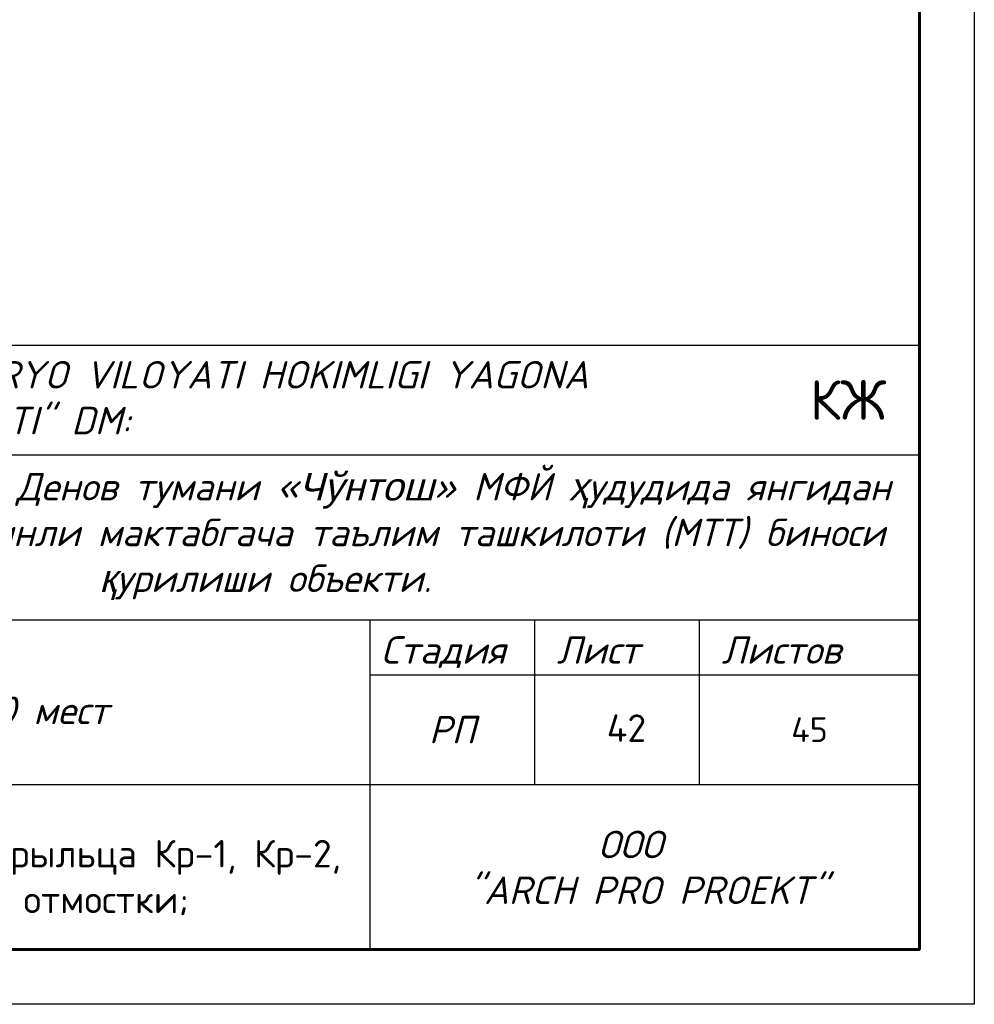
# Model space of a CAD drawing. Header units: millimetres. Extents: x 2063114 to 14983986, y -126020516 to 213791.
# Tile 89 of 256: x 2458790 to 2467476, y -1661097 to -1652135. Entities that reach past the tile are written whole.
import ezdxf
from ezdxf.enums import TextEntityAlignment as Align

# ---------------------------------------------------------------- set-up
doc = ezdxf.new("R2010")
doc.units = ezdxf.units.MM
doc.layers.add('план', color=7, linetype='Continuous', lineweight=20)
doc.styles.add('GOST 2.304', font='isocpeur.ttf', dxfattribs={"oblique": 15})
doc.styles.add('PDF ISOCPEUR', font='isocpeur.ttf')
doc.styles.get("Standard").update_dxf_attribs({"font": 'arial.ttf'})
doc.styles.add('V@ler@Live', font='isocpeui.ttf')

# ---------------------------------------------------------------- blocks, each defined once
blk = doc.blocks.new('shtammp')
for p, q in [((2284257.3, -164059.7), (2302757.3, -164059.7)), ((2302757.3, -164059.7), (2302757.3, -169559.7)), ((2290757.3, -165059.7), (2302757.3, -165059.7)), ((2290757.3, -166559.7), (2302757.3, -166559.7)), ((2297757.3, -166559.7), (2297757.3, -169559.7)), ((2299257.3, -168059.7), (2299257.3, -166559.7)), ((2300757.3, -168059.7), (2300757.3, -166559.7)), ((2297757.3, -167059.7), (2302757.3, -167059.7)), ((2290757.3, -168059.7), (2302757.3, -168059.7)), ((2284257.3, -169559.7), (2302757.3, -169559.7))]:
    blk.add_line(p, q)
at = {"style": 'GOST 2.304', "oblique": 15, "width": 1.019608}
blk.add_text('Стадия ', height=250, dxfattribs=at).set_placement((2297857.3, -166959.7), (2299157.3, -166959.7), align=Align.FIT)
at = {"style": 'GOST 2.304', "oblique": 15}
for s, p in [('Лист  ', (2299457.3, -166959.7)), ('Листов ', (2300957.3, -166959.7))]:
    blk.add_text(s, height=250, dxfattribs=at).set_placement(p)
blk.add_text('РП', height=250, dxfattribs=at).set_placement((2298507.3, -167559.7), align=Align.MIDDLE)
at = {"char_height": 250, "style": 'GOST 2.304'}
for s, insert, width, attachment_point in [('{\\C256;\\c0;Закасчик"SURXONDARYO VILOYATI HOKIMLIGI YAGONA BUYURTMACHI XIZMATI" DM:}', (2291108.6, -164538.6), 10736.645, 4), ('{\\C250;\\c2432280;Сурхондарё вилояти, Денов тумани «\\fArial|b0|i0|c204|p34;Чўнтош\\fISOCPEUR|b0|i0|c204|p34;» МФЙ \\fArial|b0|i0|c204|p34;ҳ\\fISOCPEUR|b0|i0|c204|p34;удудида янгидан \\fArial|b0|i0|c204|p34;қ\\fISOCPEUR|b0|i0|c204|p34;уриладиган 120 ўринли мактабгача таълим ташкилоти (МТТ) биноси \\fArial|b0|i0|c204|p34;қ\\fISOCPEUR|b0|i0|c204|p34;урилиши объекти.}', (2296805.8, -165801.4), 11430.205, 5), ('ООО\\P  "ARCH PRO PROEKT" ', (2300127.9, -168813.7), 5588.087, 5)]:
    blk.add_mtext(s, dxfattribs=dict(at, insert=insert, width=width, attachment_point=attachment_point))
at = {"linetype": 'Continuous', "char_height": 225, "style": 'PDF ISOCPEUR'}
for s, insert, width, attachment_point in [('{\\H1.6x;КЖ }', (2302457.3, -164559.7), 11400, 6), ('45', (2301757.3, -167559.7), 1900, 5)]:
    blk.add_mtext(s, dxfattribs=dict(at, insert=insert, width=width, attachment_point=attachment_point))
at = {"insert": (2292765, -167410.4), "char_height": 250, "attachment_point": 4, "style": 'GOST 2.304'}
blk.add_mtext('{\\C256;\\c0;ДОО на 120 мест}', dxfattribs=at)

msp = doc.modelspace()

# ---------------------------------------------------------------- linework, layer by layer
at = {"color": 0, "ltscale": 25}
msp.add_lwpolyline([(2408076.01016, -1619096.5725), (2467476.01016, -1619096.5725), (2467476.01016, -1661096.5725), (2408076.01016, -1661096.5725)], close=True, dxfattribs=at)
at = {"color": 0, "lineweight": 60, "ltscale": 25}
msp.add_lwpolyline([(2410076.01016, -1619596.5725), (2466976.01016, -1619596.5725), (2466976.01016, -1660596.5725), (2410076.01016, -1660596.5725)], close=True, dxfattribs=at)

# ---------------------------------------------------------------- block references
msp.add_blockref('shtammp', (164218.75867, -1491036.88855))

# ---------------------------------------------------------------- texts
at = {"color": 7, "lineweight": 30, "insert": (2458463.96683, -1659967.70385), "char_height": 250, "width": 7000, "attachment_point": 5}
msp.add_mtext('{\\fISOCPEUR|b0|i0|c204|p34;\\C256;Схема расположения крыльца Кр-1, Кр-2, Кр-3, Кр-4 и отмостки\\fISOCPEUR|b0|i0|c0|p34;;}', dxfattribs=at)
at = {"layer": 'план', "color": 1, "linetype": 'Continuous', "lineweight": 20, "ltscale": 300, "insert": (2464131.66376, -1658457.82978), "char_height": 250, "width": 312.0384632, "attachment_point": 1, "style": 'V@ler@Live'}
msp.add_mtext('{\\fISOCPEUR|b0|i0|c204|p34;\\C256;42}', dxfattribs=at)

doc.saveas('drawing.dxf')
